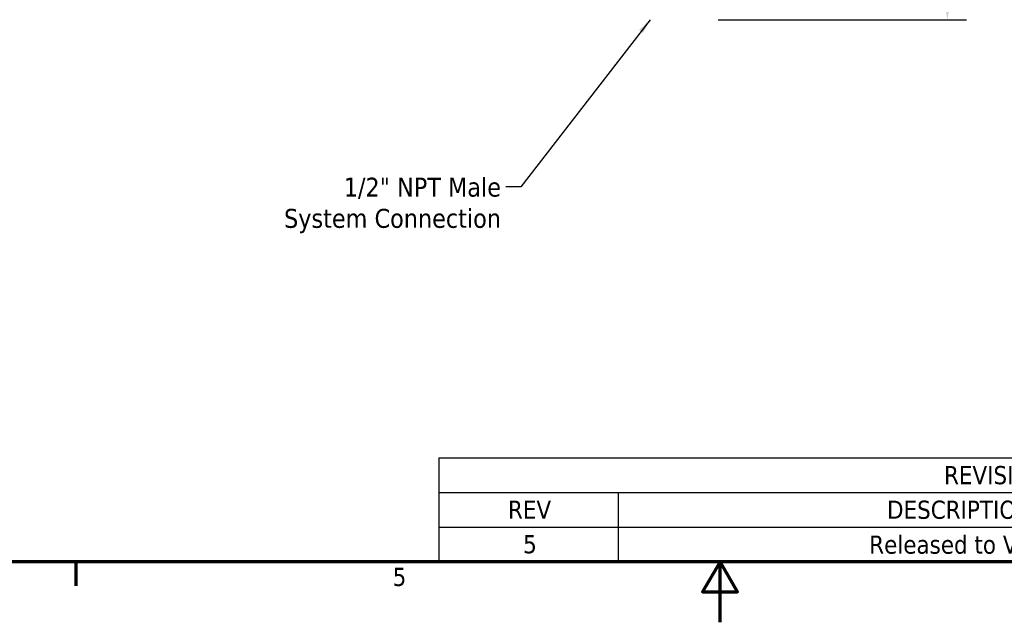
# Model space of a CAD drawing. Header units: inches. Extents: x 0.1 to 33.9, y 0.6 to 21.4.
# Tile 18 of 82: x 12.4 to 18.9, y 0.6 to 4.6. Entities that reach past the tile are written whole.
import ezdxf

# ---------------------------------------------------------------- set-up
doc = ezdxf.new("R2010")
doc.units = ezdxf.units.IN
doc.header["$MEASUREMENT"] = 0
for name, color, linetype, lineweight in [('Border (ANSI)', 7, 'Continuous', 70), ('Dimension (ANSI)', 7, 'Continuous', 25), ('Symbol (ANSI)', 7, 'Continuous', 25)]:
    doc.layers.add(name, color=color, linetype=linetype, lineweight=lineweight)
doc.styles.add('Note Text (ANSI)', font='tahoma.ttf')
doc.dimstyles.new('Default (ANSI)', dxfattribs={"dimtxt": 0.12, "dimasz": 0.098425, "dimexe": 0.125, "dimexo": 0.0625, "dimgap": 0.031496, "dimtad": 0, "dimtih": 1, "dimtoh": 1, "dimrnd": 1e-08, "dimzin": 4, "dimdsep": 46, "dimtxsty": 'Note Text (ANSI)', "dimcen": 0.09, "dimdle": 0.393701, "dimclrd": 256, "dimclre": 256, "dimclrt": 256, "dimadec": 0, "dimazin": 1, "dimtfac": 1, "dimtofl": 0, "dimtmove": 0, "dimatfit": 3, "dimfxl": 1, "dimtolj": 1, "dimtzin": 4, "dimlwd": -1, "dimlwe": -1, "dimarcsym": 0})
doc.dimstyles.new('Default (ANSI)$7', dxfattribs={"dimtxt": 0.12, "dimasz": 0.098425, "dimexe": 0.125, "dimexo": 0.0625, "dimgap": 0.031496, "dimtad": 0, "dimtih": 1, "dimtoh": 1, "dimrnd": 1e-08, "dimzin": 4, "dimdsep": 46, "dimtxsty": 'Note Text (ANSI)', "dimcen": 0.09, "dimdle": 0.393701, "dimclrd": 256, "dimclre": 256, "dimclrt": 256, "dimadec": 0, "dimazin": 1, "dimtfac": 1, "dimtofl": 0, "dimtmove": 0, "dimatfit": 3, "dimfxl": 1, "dimtolj": 1, "dimtzin": 4, "dimlwd": -1, "dimlwe": -1, "dimarcsym": 0})

# ---------------------------------------------------------------- blocks, each defined once
blk = doc.blocks.new('Borders Default Border')
at = {"layer": 'Border (ANSI)'}
blk.add_line((12.75, 1), (12.75, 0.84), dxfattribs=at)
at = {"layer": 'Border (ANSI)', "flags": 128}
for points in [[(0.5, 1), (0.5, 21), (33.5, 21), (33.5, 1), (0.5, 1)], [(17, 0.6), (17, 1), (16.8845, 0.8), (17.1155, 0.8), (17, 1)]]:
    blk.add_lwpolyline(points, dxfattribs=at)
at = {"layer": 'Border (ANSI)', "insert": (14.8399, 0.8375), "char_height": 0.12, "attachment_point": 7, "style": 'Note Text (ANSI)'}
blk.add_mtext('5', dxfattribs=at)
blk = doc.blocks.new('REVISION HISTORY')
at = {"layer": 'Symbol (ANSI)'}
for p, q in [((15.1457, 1.6858), (23.25, 1.6858)), ((15.1457, 1.6858), (15.1457, 1.4572)), ((15.1457, 1.4572), (23.25, 1.4572)), ((15.1457, 1.4572), (15.1457, 1.2286)), ((16.3268, 1.4572), (16.3268, 1.2286)), ((15.1457, 1.2286), (23.25, 1.2286)), ((15.1457, 1.2286), (15.1457, 1)), ((16.3268, 1.2286), (16.3268, 1)), ((15.1457, 1), (23.25, 1))]:
    blk.add_line(p, q, dxfattribs=at)
at = {"layer": 'Symbol (ANSI)', "char_height": 0.12, "attachment_point": 7, "style": 'Note Text (ANSI)'}
for s, insert in [('REVISION HISTORY', (18.4776, 1.5089)), ('REV', (15.6008, 1.2829)), ('DESCRIPTION', (18.1016, 1.2804)), ('5', (15.7011, 1.053)), ('Released to Vault', (17.9842, 1.0504))]:
    blk.add_mtext(s, dxfattribs=dict(at, insert=insert))
blk = doc.blocks.new('*D8')
at = {"layer": 'Defpoints', "color": 0, "transparency": 16777216}
for p in [(9.9454, 11.5564), (18.5, 11.5564), (16.9252, 4.5759)]:
    blk.add_point(p, dxfattribs=at)
at = {"layer": 'Dimension (ANSI)', "transparency": 16777216}
for p, q in [((10.0079, 11.5564), (18.625, 11.5564)), ((18.5, 11.4579), (18.5, 8.1604)), ((18.5, 4.6743), (18.5, 7.9719)), ((16.9877, 4.5759), (18.625, 4.5759))]:
    blk.add_line(p, q, dxfattribs=at)
for points in [[(18.4836, 11.4579), (18.5164, 11.4579), (18.5, 11.5564)], [(18.4836, 4.6743), (18.5164, 4.6743), (18.5, 4.5759)]]:
    blk.add_solid(points, dxfattribs=at)
at = {"layer": 'Dimension (ANSI)', "transparency": 16777216, "insert": (18.3463, 8.1289), "char_height": 0.12, "attachment_point": 1, "style": 'Note Text (ANSI)'}
blk.add_mtext('\\A1;6.98', dxfattribs=at)

msp = doc.modelspace()

# ---------------------------------------------------------------- block references
msp.add_blockref('Borders Default Border', (0, 0))
at = {"layer": 'Symbol (ANSI)'}
msp.add_blockref('REVISION HISTORY', (0, 0), dxfattribs=at)

# ---------------------------------------------------------------- texts
at = {"layer": 'Symbol (ANSI)', "insert": (15.5548, 3.5335), "char_height": 0.125, "width": 1.447933, "attachment_point": 3, "line_spacing_factor": 0.987884, "style": 'Note Text (ANSI)'}
msp.add_mtext('\\fTahoma|b0|i0;\\H0.1250;1/2" NPT Male\\P\\fTahoma|b0|i0;\\H0.1250;System Connection', dxfattribs=at)

# ---------------------------------------------------------------- dimensions: what is measured, and where the dimension line sits
at = {"layer": 'Dimension (ANSI)'}
dim = msp.add_linear_dim(base=(18.5, 11.5564), p1=(16.9252, 4.5759), p2=(9.9454, 11.5564), angle=90, dimstyle='Default (ANSI)', override={"dimgap": 0.031496, "dimdec": 2, "dimtol": 0, "dimlim": 0, "dimtp": 0, "dimtm": 0, "dimtdec": 2, "dimatfit": 1}, dxfattribs=at)
dim.commit()
dim.dimension.update_dxf_attribs({"geometry": '*D8', "text_midpoint": (18.5, 8.0661), "dimtype": 160})

# ---------------------------------------------------------------- leaders
at = {"layer": 'Symbol (ANSI)', "annotation_type": 0, "has_hookline": 1, "hookline_direction": 1, "text_width": 1.4312}
msp.add_leader([(16.5392, 4.5759), (15.6847, 3.4735), (15.5863, 3.4735)], dimstyle='Default (ANSI)$7', override={"dimtad": 0}, dxfattribs=at)

doc.saveas('drawing.dxf')
